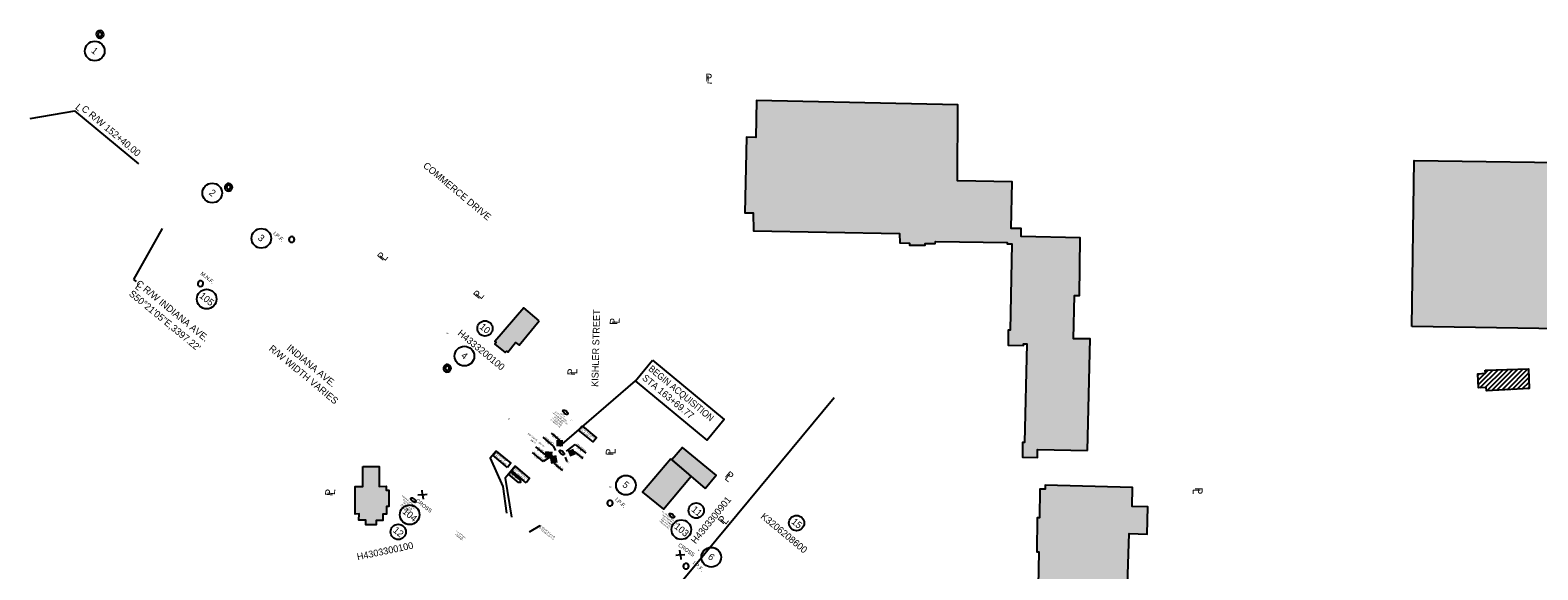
# Model space of a CAD drawing. Header units: feet. Extents: x 1415789 to 1441325, y 311679 to 331338.
# Tile 5 of 6: x 1437143 to 1439905, y 328910 to 329899. Entities that reach past the tile are written whole.
import ezdxf
from ezdxf.enums import TextEntityAlignment as Align

# ---------------------------------------------------------------- set-up
doc = ezdxf.new("R2010")
doc.units = ezdxf.units.FT
doc.header["$MEASUREMENT"] = 0
doc.linetypes.add('OhDOT_USTN2', pattern=[0.11, 0.069, -0.041])
for name, color, linetype in [('BD_X_Building', 30, 'Continuous'), ('BD_X_Canopy', 2, 'OhDOT_USTN2'), ('RW_P_Text', 7, 'Continuous'), ('RW_P_Text-Boundary', 20, 'Continuous'), ('RW_P_Text-Parcel', 140, 'Continuous'), ('RW_X_Text-CLplat', 30, 'Continuous'), ('RW_X_Text-PropMap', 10, 'Continuous')]:
    doc.layers.add(name, color=color, linetype=linetype)
doc.styles.add('Slanted-Normal', font='font31.shx', dxfattribs={"height": 0.14})
doc.styles.get("Standard").update_dxf_attribs({"font": 'font31.shx'})
doc.styles.add('Style-font31', font='font31.shx')
doc.dimstyles.new('COEC', dxfattribs={"dimscale": 13.9, "dimtxt": 0.18, "dimasz": 0.18, "dimexe": 0.18, "dimexo": 0.0625, "dimgap": 0.09, "dimtad": 1, "dimzin": 0, "dimdsep": 46, "dimtxsty": 'Standard', "dimcen": 0.09, "dimclrd": 256, "dimclre": 256, "dimclrt": 256, "dimaunit": 1, "dimadec": 4, "dimazin": 0, "dimtfac": 1, "dimtofl": 0, "dimtmove": 0, "dimatfit": 3, "dimfxl": 1, "dimtolj": 1, "dimtzin": 0, "dimlwd": -1, "dimlwe": -1, "dimarcsym": 0})

# ---------------------------------------------------------------- blocks, each defined once
blk = doc.blocks.new('343')
at = {"color": 0, "linetype": 'ByBlock'}
for radius in [0.0879, 0.045]:
    blk.add_arc((0, 0), radius, 311.534, 310.534, dxfattribs=at)

msp = doc.modelspace()

# ---------------------------------------------------------------- hatches: boundary and pattern name
at = {"layer": 'BD_X_Building'}
h = msp.add_hatch(dxfattribs=at)
h.set_pattern_fill('ANSI31', color=256, scale=50)
h.set_pattern_definition([(45, (-52417.2875, 104154.243), (-4.419417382, 4.419417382), [])])
h.paths.add_polyline_path([(1439808.3, 329276.1), (1439887.5, 329278.5), (1439889, 329242.3), (1439810.4, 329238.5), (1439809.9, 329244.4), (1439796.1, 329243.6), (1439794.8, 329269.6), (1439808.6, 329270.4)])
at = {"layer": 'BD_X_Canopy'}
h = msp.add_hatch(color=255, dxfattribs=at)
h.dxf.hatch_style = 1
h.paths.add_polyline_path([(1439079.6, 329128.7), (1439084.9, 329333.5), (1439054.3, 329333.9), (1439055.7, 329413.3), (1439065, 329413.3), (1439066.1, 329518.7), (1438958.5, 329521), (1438958.2, 329535.7), (1438940.1, 329535.7), (1438941.7, 329621.1), (1438841.8, 329623.4), (1438842.6, 329762.5), (1438473.6, 329770.4), (1438472.5, 329702.7), (1438455.3, 329703.2), (1438452, 329564.8), (1438467.6, 329564.4), (1438468.1, 329531.8), (1438735.5, 329526.4), (1438735.8, 329509.4), (1438753.7, 329509), (1438753.7, 329505.5), (1438782.5, 329505), (1438782.5, 329508.3), (1438800.9, 329508.3), (1438801.1, 329512.2), (1438932.6, 329509.9), (1438932.6, 329507.6), (1438941.5, 329507.6), (1438938.2, 329349.7), (1438934.7, 329349.5), (1438934.5, 329322), (1438962.5, 329321.7), (1438962.5, 329324.5), (1438968.4, 329324.4), (1438964.3, 329143.6), (1438961, 329143.6), (1438960.9, 329116.5), (1438988.2, 329116.1), (1438988.3, 329130.5)])
h = msp.add_hatch(color=255, dxfattribs=at)
h.dxf.hatch_style = 1
h.paths.add_polyline_path([(1439673.6, 329356.4), (1439678.1, 329660.3), (1440030.3, 329655.8), (1440023.1, 329351)])
h = msp.add_hatch(color=255, dxfattribs=at)
h.dxf.hatch_style = 1
h.paths.add_polyline_path([(1438075.6, 329366.8), (1438047.2, 329390.5), (1437994.3, 329328.9), (1437996.8, 329326.9), (1437994.2, 329324), (1438013.3, 329308.3), (1438015.6, 329310.9), (1438018, 329309), (1438032.2, 329327.2), (1438038.7, 329322.1)])
h = msp.add_hatch(color=255, dxfattribs=at)
h.dxf.hatch_style = 1
h.paths.add_polyline_path([(1438379.8, 329059.4), (1438399.6, 329083.6), (1438338, 329134.3), (1438318.7, 329111.8)])
h = msp.add_hatch(color=255, dxfattribs=at)
h.dxf.hatch_style = 1
h.paths.add_polyline_path([(1437752.4, 329099.7), (1437782.4, 329099.6), (1437782.3, 329063.1), (1437795.5, 329063.4), (1437795.5, 329056.5), (1437800, 329056.5), (1437800, 329026.4), (1437795.7, 329026.4), (1437795.8, 329012.3), (1437789.1, 329012.3), (1437789, 329000.6), (1437777, 329000.6), (1437777, 328992.5), (1437758, 328992.6), (1437758.1, 329001), (1437745.4, 329001), (1437745.6, 329012.6), (1437738.4, 329012.5), (1437738.4, 329062.9), (1437752.2, 329063.1)])
h = msp.add_hatch(color=255, dxfattribs=at)
h.dxf.hatch_style = 1
h.paths.add_polyline_path([(1438316.5, 329113.7), (1438265, 329052.7), (1438303.2, 329021.2), (1438353.7, 329081.8)])
h = msp.add_hatch(color=255, dxfattribs=at)
h.dxf.hatch_style = 1
h.paths.add_polyline_path([(1439378.9, 328471.2), (1439522.9, 328642.7), (1439503.4, 328657.7), (1439476.8, 328626.2), (1439283.1, 328787.5), (1439250.6, 328748.5), (1439172.2, 328813.9), (1439092, 328816.5), (1439092.9, 328883.8), (1439153.2, 328883.6), (1439156.3, 328976.7), (1439188.8, 328975.8), (1439190.2, 329025.8), (1439161.5, 329026.4), (1439162.4, 329061.4), (1439002.2, 329065.6), (1439002.4, 329057.8), (1438992.7, 329058.1), (1438992, 329005.5), (1438987.5, 329005.5), (1438987, 328943.5), (1438990.7, 328943.5), (1438988.6, 328848.4), (1438984.6, 328848.3), (1438984.5, 328823.6), (1438988.1, 328812.4), (1439008.5, 328796.1), (1439010.6, 328798.6), (1439167.8, 328669), (1439164.4, 328663.5), (1439161.1, 328666), (1439143.6, 328644.5), (1439165, 328627.4), (1439167.6, 328630.4), (1439212.4, 328594), (1439208.5, 328590.1), (1439221.9, 328578.4), (1439220.1, 328576.2), (1439242.3, 328558.2), (1439244.6, 328560.6), (1439258.2, 328549.2), (1439268.1, 328561)])

# ---------------------------------------------------------------- linework, layer by layer
at = {"layer": 'BD_X_Building', "flags": 128}
for points in [[(1439079.6, 329128.7), (1439084.9, 329333.5), (1439054.3, 329333.9), (1439055.7, 329413.3), (1439065, 329413.3), (1439066.1, 329518.7), (1438958.5, 329521), (1438958.2, 329535.7), (1438940.1, 329535.7), (1438941.7, 329621.1), (1438841.8, 329623.4), (1438842.6, 329762.5), (1438473.6, 329770.4), (1438472.5, 329702.7), (1438455.3, 329703.2), (1438452, 329564.8), (1438467.6, 329564.4), (1438468.1, 329531.8), (1438735.5, 329526.4), (1438735.8, 329509.4), (1438753.7, 329509), (1438753.7, 329505.5), (1438782.5, 329505), (1438782.5, 329508.3), (1438800.9, 329508.3), (1438801.1, 329512.2), (1438932.6, 329509.9), (1438932.6, 329507.6), (1438941.5, 329507.6), (1438938.2, 329349.7), (1438934.7, 329349.5), (1438934.5, 329322), (1438962.5, 329321.7), (1438962.5, 329324.5), (1438968.4, 329324.4), (1438964.3, 329143.6), (1438961, 329143.6), (1438960.9, 329116.5), (1438988.2, 329116.1), (1438988.3, 329130.5), (1439079.6, 329128.7)], [(1438075.6, 329366.8), (1438047.2, 329390.5), (1437994.3, 329328.9), (1437996.8, 329326.9), (1437994.2, 329324), (1438013.3, 329308.3), (1438015.6, 329310.9), (1438018, 329309), (1438032.2, 329327.2), (1438038.7, 329322.1), (1438075.6, 329366.8)], [(1438379.8, 329059.4), (1438399.6, 329083.6), (1438338, 329134.3), (1438318.7, 329111.8), (1438379.8, 329059.4)], [(1437752.4, 329099.7), (1437782.4, 329099.6), (1437782.3, 329063.1), (1437795.5, 329063.4), (1437795.5, 329056.5), (1437800, 329056.5), (1437800, 329026.4), (1437795.7, 329026.4), (1437795.8, 329012.3), (1437789.1, 329012.3), (1437789, 329000.6), (1437777, 329000.6), (1437777, 328992.5), (1437758, 328992.6), (1437758.1, 329001), (1437745.4, 329001), (1437745.6, 329012.6), (1437738.4, 329012.5), (1437738.4, 329062.9), (1437752.2, 329063.1), (1437752.4, 329099.7)], [(1438316.5, 329113.7), (1438265, 329052.7), (1438303.2, 329021.2), (1438353.7, 329081.8), (1438316.5, 329113.7)], [(1439153.2, 328883.6), (1439156.3, 328976.7), (1439188.8, 328975.8), (1439190.2, 329025.8), (1439161.5, 329026.4), (1439162.4, 329061.4), (1439002.2, 329065.6), (1439002.4, 329057.8), (1438992.7, 329058.1), (1438992, 329005.5), (1438987.5, 329005.5), (1438987, 328943.5), (1438990.7, 328943.5), (1438988.6, 328848.4)]]:
    msp.add_lwpolyline(points, dxfattribs=at)
for points in [[(1439673.6, 329356.4), (1439678.1, 329660.3), (1440030.3, 329655.8), (1440023.1, 329351)], [(1439808.3, 329276.1), (1439887.5, 329278.5), (1439889, 329242.3), (1439810.4, 329238.5), (1439809.9, 329244.4), (1439796.1, 329243.6), (1439794.8, 329269.6), (1439808.6, 329270.4)]]:
    msp.add_lwpolyline(points, close=True, dxfattribs=at)
at = {"layer": 'RW_P_Text', "color": 7, "linetype": 'Continuous', "lineweight": -3}
for p, q in [((1438113.6, 329147.6), (1438097.8, 329160.6)), ((1438156.1, 329114.3), (1438140.4, 329127.4)), ((1438118.6, 329092.6), (1438102.8, 329105.7))]:
    msp.add_line(p, q, dxfattribs=at)
at = {"layer": 'RW_P_Text', "linetype": 'Continuous', "lineweight": -3}
msp.add_line((1438086.5, 329121.5), (1438069.1, 329135.9), dxfattribs=at)
at = {"layer": 'RW_P_Text-Parcel'}
for p, q in [((1437918.7, 328384.9), (1438615.9, 329226.3)), ((1438113.2, 329137.2), (1438147.8, 329166.4)), ((1438147.8, 329166.4), (1438154.1, 329174))]:
    msp.add_line(p, q, dxfattribs=at)
msp.add_lwpolyline([(1438154.1, 329174), (1438180.4, 329152.1), (1438174.1, 329144.6), (1438147.8, 329166.4)], close=True, dxfattribs=at)
for points in [[(1437996.9, 329128), (1437985.9, 329114.7), (1438009, 329062.7), (1438015.5, 329014.3)], [(1438017.3, 329097.9), (1437990.5, 329120.3), (1437996.9, 329128), (1438023.8, 329105.6), (1438017.3, 329097.9)]]:
    msp.add_lwpolyline(points, dxfattribs=at)
at = {"layer": 'RW_P_Text-Parcel', "elevation": 888}
for points in [[(1438031.2, 329100), (1438012.9, 329078), (1438024.5, 329006.8)], [(1438051.6, 329069.9), (1438024.8, 329092.3), (1438031.2, 329100), (1438058, 329077.6), (1438051.6, 329069.9)]]:
    msp.add_lwpolyline(points, dxfattribs=at)
msp.add_lwpolyline([(1438022.7, 329089.8), (1438040.9, 329074.6), (1438041.4, 329070.6), (1438037.3, 329070.4), (1438019.2, 329085.6)], close=True, dxfattribs=at)
at = {"layer": 'RW_P_Text-Parcel'}
for centre in [(1438123.6, 329199), (1438117, 329125.2), (1437844.9, 329038), (1438318.6, 329009.6)]:
    msp.add_ellipse(centre, major_axis=(4.23, -3.61), ratio=0.4567, dxfattribs=at)
at = {"layer": 'RW_X_Text-CLplat'}
for p, q in [((1437143.1, 329737.2), (1437224.9, 329751.6)), ((1437342.2, 329654.4), (1437224.9, 329751.6)), ((1437861.8, 329047.9, 891.1), (1437853.5, 329047, 891.1)), ((1437861.8, 329047.9, 891.1), (1437860.9, 329056.3, 891.1)), ((1437861.8, 329047.9, 891.1), (1437870.2, 329048.8, 891.1)), ((1437861.8, 329047.9, 891.1), (1437862.7, 329039.6, 891.1)), ((1438334.1, 328937.6, 886.7), (1438325.8, 328936.7, 886.7)), ((1438334.1, 328937.6, 886.7), (1438333.2, 328946, 886.7)), ((1438334.1, 328937.6, 886.7), (1438342.4, 328938.5, 886.7)), ((1438334.1, 328937.6, 886.7), (1438335, 328929.3, 886.7))]:
    msp.add_line(p, q, dxfattribs=at)
for centre in [(1437261.4, 329861.1, 889.6), (1437476.6, 329600.9, 893), (1437566.5, 329517.8, 889.9), (1437466.4, 329406.4, 891.9), (1437938.6, 329302, 886.8), (1438234.3, 329065.4, 887.6), (1437838.3, 329011.1, 891.1), (1438335.8, 328983.9, 1772.9), (1438390.7, 328933.3, 886.4)]:
    msp.add_circle(centre, 18, dxfattribs=at)
for centre, start, end in [((1437622.2, 329515.8, 889.9), 224.9239, 223.9239), ((1437455.1, 329434.8, 891.9), 266.534, 265.534), ((1438205.1, 329032.4), 224.9239, 223.9239), ((1438344.5, 328916.9, 886.4), 224.9239, 223.9239)]:
    msp.add_arc(centre, 5.1, start, end, dxfattribs=at)
at = {"layer": 'RW_X_Text-PropMap'}
msp.add_line((1438113.2, 329137.2), (1438251.6, 329256.8), dxfattribs=at)
msp.add_lwpolyline([(1438283, 329294.7), (1438414.6, 329185.6), (1438382.9, 329148.1), (1438251.6, 329256.8)], close=True, dxfattribs=at)
for centre in [(1437976.2, 329352.8), (1438363.1, 329018.9), (1437817.3, 328979.8), (1438546.9, 328996)]:
    msp.add_circle(centre, 14, dxfattribs=at)

# ---------------------------------------------------------------- block references
at = {"layer": 'RW_X_Text-CLplat', "xscale": 79.6875, "yscale": 79.6875, "zscale": 79.6875}
for p in [(1437271.1, 329891.6), (1437506.5, 329611.4), (1437907, 329279.7)]:
    msp.add_blockref('343', p, dxfattribs=at)

# ---------------------------------------------------------------- texts
at = {"layer": 'RW_P_Text', "color": 7, "linetype": 'Continuous', "lineweight": -3, "char_height": 2.5, "rotation": 320.3513, "style": 'Style-font31'}
for s, insert, attachment_point in [("156.98' LT", (1438112.6, 329147.2), 3), (' 163+69.77', (1438113.2, 329148.4), 9), (' 163+91.64', (1438155.8, 329115.2), 9), ("135.00' LT", (1438117.6, 329092.2), 3), (' 163+71.77 ', (1438118.2, 329093.5), 9), ("157.22' LT", (1438155.1, 329113.9), 3)]:
    msp.add_mtext(s, dxfattribs=dict(at, insert=insert, attachment_point=attachment_point))
at = {"layer": 'RW_P_Text', "linetype": 'Continuous', "lineweight": -3, "char_height": 2.5, "rotation": 320.3513, "style": 'Style-font31'}
for s, insert, attachment_point in [("135.00' {\\C256;LT}", (1438085.1, 329121.5), 3), (' 163+69.77', (1438085.6, 329123.4), 9)]:
    msp.add_mtext(s, dxfattribs=dict(at, insert=insert, attachment_point=attachment_point))
at = {"layer": 'RW_P_Text-Boundary', "linetype": 'Continuous', "lineweight": -3, "char_height": 2.8, "attachment_point": 8, "rotation": 321.1618, "style": 'Style-font31'}
for s, insert in [('S50°21\'05"E', (1438062.2, 329152.6, 889)), ('N39°38\'55"E', (1438093.2, 329145.8, 889)), ("249.72'", (1438063.4, 329144.1, 889)), ('N50°21\'05"W', (1438073.9, 329117.5, 889)), ("289.71'", (1438078.7, 329138.9, 889)), ("21.98'", (1438089.2, 329142.9, 889)), ('S50°59\'25"E', (1438152.2, 329132.7, 889)), ("21.88'", (1438148.1, 329129.9, 889)), ("2.00'", (1438069.8, 329114.7, 889)), ('C1', (1438127.7, 329106.5, 889))]:
    msp.add_mtext(s, dxfattribs=dict(at, insert=insert))
at = {"layer": 'RW_P_Text-Parcel', "style": 'Style-font31'}
for s, height, rotation, p in [('P', 2.8, 49.8811, (1437907.4, 329341.9)), ('L', 2.8, 49.8811, (1437908.3, 329341.8)), ('L', 2.8, 319.2784, (1438018, 329185.8)), ('P', 2.8, 319.2784, (1438018.1, 329186.7)), ('P', 2.8, 87.8024, (1438135.6, 329183.8)), ('L', 2.8, 87.8024, (1438136.4, 329184.2)), ('STA 163+69.77', 2.5, 320.3514, (1438150.1, 329167)), ('P', 2.8, 87.8024, (1438206.8, 329060.9)), ('L', 2.8, 87.8024, (1438207.6, 329061.3)), ('S50°21\'05"E,3397.22\'', 2.52, 320.5145, (1438075.2, 328985.9)), ('L', 2.52, 320.5145, (1438077.4, 328988.4)), ('C R/W INDIANA AVE.', 2.52, 320.5145, (1438077.7, 328989.6)), ('P', 2.8, 49.8811, (1438368.1, 328944.3)), ('L', 2.8, 49.8811, (1438369, 328944.2))]:
    msp.add_text(s, height=height, rotation=rotation, dxfattribs=at).set_placement(p)
at = {"layer": 'RW_P_Text-Parcel'}
for s, p in [('10', (1438122.7, 329198.1)), ('10T', (1438116.1, 329124.3)), ('12', (1437844, 329037.2)), ('11', (1438317.7, 329008.7))]:
    msp.add_text(s, height=2.5, rotation=320.5026, dxfattribs=at).set_placement(p, align=Align.CENTER)
at = {"layer": 'RW_P_Text-Parcel', "style": 'Style-font31', "width": 0.9}
msp.add_text('BEGIN ACQUISITION', height=2.5, rotation=320.3514, dxfattribs=at).set_placement((1438152.4, 329170.4))
at = {"layer": 'RW_P_Text-Parcel', "attachment_point": 2, "rotation": 320.5026}
for s, insert, char_height in [('LOT 1\\PSCOTT A. MOELL\\P 1401 COMMERCE DR.\\POR 267-868\\PH4333200100\\PCOMMERCIAL', (1438119.5, 329195.3), 2.5), ('THE PEOPLES BANK CO.\\P1510 KISHLER ST.\\POR 495-2625\\PH4303300100\\PCOMMERCIAL', (1437840.9, 329034.3), 2.5), ('\\PJAY PETROLEUM, INC.\\P 1300 INDIANA AVE.\\POR 707-5865\\PH4303300901\\PCOMMERCIAL', (1438318.6, 329009.8), 2.5), ('STATE OF OHIO\\PDV 222-428\\PH4303300200', (1437933, 328975.6), 2)]:
    msp.add_mtext_dynamic_manual_height_columns(s, width=54.25, gutter_width=1, heights=[23.3], dxfattribs=dict(at, insert=insert, char_height=char_height))
at = {"layer": 'RW_P_Text-Parcel', "char_height": 2.8, "width": 35.78, "attachment_point": 1, "rotation": 320.3893, "style": 'Slanted-Normal'}
for s, insert in [('BEGIN WORK\\PSTA. 163+73.00', (1437997.3, 329126, 1.4)), ('BEGIN PROJECT\\PSTA. 163+84.50', (1438031.5, 329098.1, 889.4)), ('E230 (092)', (1438022.4, 329088, 889.4))]:
    msp.add_mtext(s, dxfattribs=dict(at, insert=insert))
at = {"layer": 'RW_X_Text-CLplat'}
for s, rotation, p in [('1', 320.3089, (1437257.4, 329857, 889.6)), ('2', 320.3089, (1437473.1, 329596.4, 893)), ('3', 320.3089, (1437562.5, 329513.7, 889.9)), ('105', 320.8703, (1437462.7, 329401.7, 891.9)), ('4', 320.3089, (1437934.6, 329297.9, 886.8)), ('5', 320.3089, (1438230.3, 329061.3, 887.6)), ('104', 320.3089, (1437834.7, 329006.3, 891.1)), ('103', 320.3089, (1438332.4, 328978.9, 1772.9)), ('6', 320.3089, (1438386.8, 328929.2, 886.4))]:
    msp.add_text(s, height=12.5, rotation=rotation, dxfattribs=at).set_placement(p, align=Align.CENTER)
at = {"layer": 'RW_X_Text-CLplat', "style": 'Style-font31'}
for s, p in [('L', (1437228.3, 329753.2)), ('C R/W 152+40.00', (1437287.5, 329710))]:
    msp.add_text(s, height=12.6, rotation=320.0378, dxfattribs=at).set_placement(p, align=Align.CENTER)
at = {"layer": 'RW_X_Text-CLplat'}
for s, rotation, p in [('I.P.F.', 318.3899, (1437587.4, 329526, 889.9)), ('M.N.F.', 320.8703, (1437454.4, 329451.9, 891.9)), ('I.P.F.', 318.3899, (1438213.6, 329038.2)), ('CROSS', 321.6026, (1437848.6, 329035.8, 891.1)), ('CROSS', 324.1974, (1438329.2, 328954.1, 886.7)), ('I.P.F.', 318.3899, (1438355.8, 328921.7, 886.4))]:
    msp.add_text(s, height=7, rotation=rotation, dxfattribs=at).set_placement(p)
at = {"layer": 'RW_X_Text-CLplat', "style": 'Style-font31'}
for s, p in [('L', (1437334.1, 329427.1)), ('C R/W INDIANA AVE.', (1437335.8, 329432.9)), ('S50°21\'05"E,3397.22\'', (1437323, 329414.2))]:
    msp.add_text(s, height=12.6, rotation=320.5145, dxfattribs=at).set_placement(p)
at = {"layer": 'RW_X_Text-PropMap', "style": 'Style-font31'}
for s, height, rotation, p in [('P', 14, 358.1691, (1438379.8, 329805.8)), ('L', 14, 358.1691, (1438382.2, 329801.8)), ('COMMERCE DRIVE', 12.5, 320.1683, (1437861.8, 329649.1)), ('P', 14, 50.3514, (1437788.3, 329475.9)), ('L', 14, 50.3514, (1437792.8, 329475.3)), ('P', 14, 50.3514, (1437964.3, 329405.8)), ('L', 14, 50.3514, (1437968.9, 329405.2)), ('KISHLER STREET', 12.5, 88.5672, (1438183.6, 329245.4)), ('H4333200100', 12.5, 320.3514, (1437925, 329341.9)), ('10', 12.5, 320.3514, (1437965.2, 329353.8)), ('P', 14, 88.1691, (1438218.7, 329359.1)), ('L', 14, 88.1691, (1438222.7, 329361.4)), ('R/W WIDTH VARIES', 12.5, 320.3514, (1437579.3, 329313.7)), ('INDIANA AVE.', 12.5, 320.3514, (1437611.9, 329314.9)), ('P', 14, 88.1691, (1438141.1, 329266.5)), ('L', 14, 88.1691, (1438145.1, 329268.8)), ('STA 163+69.77', 12.5, 320.3514, (1438262.9, 329260.1)), ('P', 14, 88.1691, (1438211.3, 329119.7)), ('L', 14, 88.1691, (1438215.3, 329122)), ('L', 14, 320.3514, (1438414.3, 329077)), ('P', 14, 320.3514, (1438414.9, 329081.6)), ('P', 14, 84.048, (1437696.9, 329045.1)), ('L', 14, 84.048, (1437701, 329047.2)), ('H4303300901', 12.5, 50.9402, (1438362, 328956.8)), ('L', 14, 268.6833, (1439272.8, 329058.9)), ('P', 14, 268.6833, (1439276.8, 329061.3)), ('11', 12.5, 320.3514, (1438353.3, 329019)), ('K3206208600', 12.5, 320.3514, (1438480, 329006.1)), ('12', 12.5, 320.3514, (1437806.5, 328980.9)), ('P', 14, 50.3514, (1438412.3, 328992.8)), ('L', 14, 50.3514, (1438416.9, 328992.3)), ('15', 12.5, 320.3514, (1438536.4, 328996.6)), ('H4303300100', 12.5, 11.9487, (1437743.1, 328927.7))]:
    msp.add_text(s, height=height, rotation=rotation, dxfattribs=at).set_placement(p)
at = {"layer": 'RW_X_Text-PropMap', "style": 'Style-font31', "width": 0.9}
msp.add_text('BEGIN ACQUISITION', height=12.5, rotation=320.3514, dxfattribs=at).set_placement((1438274.5, 329276.6))

# ---------------------------------------------------------------- leaders
at = {"layer": 'RW_P_Text', "color": 7, "linetype": 'Continuous', "lineweight": -3}
for points in [[(1438113.2, 329137.2), (1438113.6, 329147.6)], [(1438130.2, 329123.4), (1438140.4, 329127.4)], [(1438100.7, 329119), (1438102.8, 329105.7)]]:
    msp.add_leader(points, dimstyle='COEC', override={"dimscale": 1, "dimasz": 0, "dimclrd": 256, "dimldrblk": 'None', "dimlwd": 65535}, dxfattribs=at)
at = {"layer": 'RW_P_Text', "linetype": 'Continuous', "lineweight": -3}
msp.add_leader([(1438099.1, 329120.3), (1438086.5, 329121.5)], dimstyle='COEC', override={"dimscale": 1, "dimasz": 0, "dimclrd": 256, "dimldrblk": 'None', "dimlwd": 65535}, dxfattribs=at)
at = {"layer": 'RW_P_Text-Boundary'}
for points in [[(1438106.2, 329129.1, 889), (1438102, 329137.1, 889), (1438082.5, 329153.3, 889)], [(1438099.8, 329119.6, 889), (1438082.7, 329108.9, 889), (1438063.2, 329125, 889)], [(1438125.7, 329127.8, 889), (1438141.5, 329140.2, 889), (1438161, 329124.1, 889)], [(1438123.2, 329116.9, 889), (1438125.4, 329110, 889), (1438126.6, 329109, 889)]]:
    msp.add_leader(points, dimstyle='COEC', override={"dimscale": 14, "dimgap": 0.09, "dimtad": 0}, dxfattribs=at)
at = {"layer": 'RW_P_Text-Parcel'}
msp.add_leader([(1438057.5, 328979.8), (1438077.1, 328991.5), (1438078.1, 328990.7)], dimstyle='COEC', override={"dimscale": 14, "dimgap": 0.09, "dimtad": 0}, dxfattribs=at)
at = {"layer": 'RW_X_Text-CLplat'}
msp.add_leader([(1437384.9, 329535.7), (1437332.6, 329442.4), (1437337.3, 329438.5)], dimstyle='COEC', override={"dimscale": 70, "dimgap": 0.09, "dimtad": 0}, dxfattribs=at)

doc.saveas('drawing.dxf')
